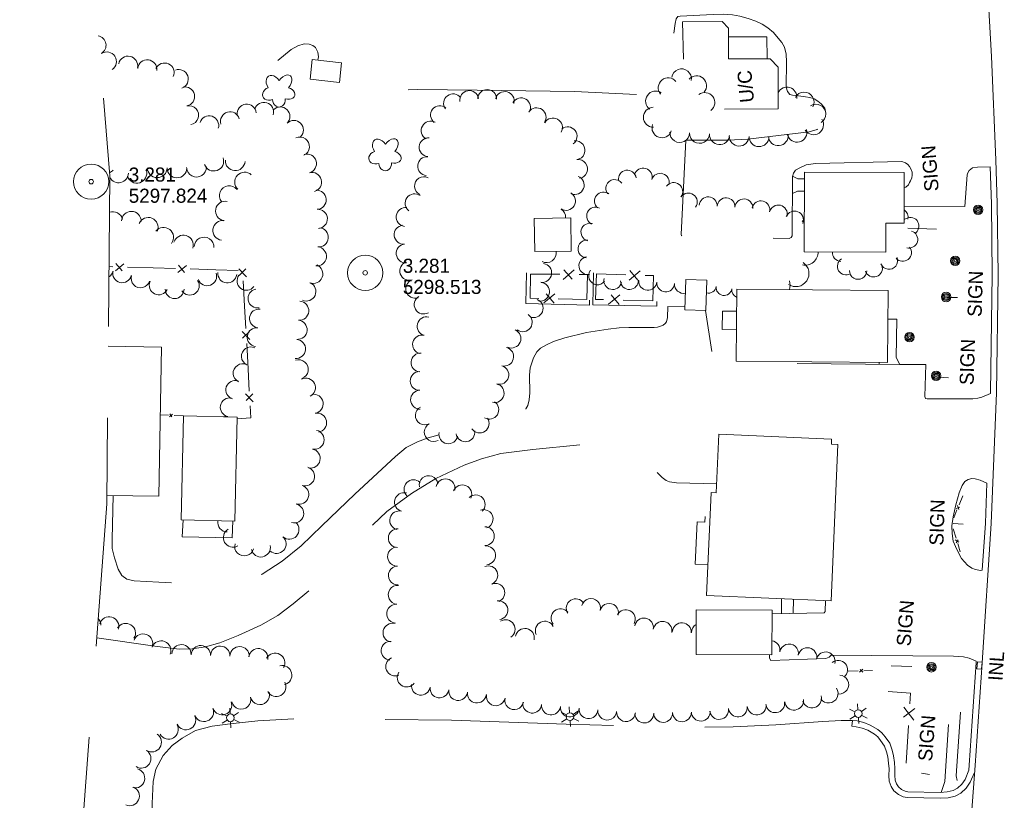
# Model space of a CAD drawing. Header units: feet. Extents: x 189694 to 191962, y 259943 to 261215.
# Tile 4 of 8: x 190610 to 191030, y 260196 to 260528. Entities that reach past the tile are written whole.
import ezdxf
from ezdxf.enums import TextEntityAlignment as Align

# ---------------------------------------------------------------- set-up
doc = ezdxf.new("R2010")
doc.units = ezdxf.units.FT
doc.header["$MEASUREMENT"] = 0
doc.linetypes.add('DGN Style 3', pattern=[136.13208, 97.2372, -38.89488])
doc.linetypes.add('DGN Style 5', pattern=[68.06604, 29.17116, -38.89488])
for name, color, linetype, lineweight in [('E_BLD_Name', 231, 'Continuous', 0), ('E_DWY', 3, 'DGN Style 3', 0), ('E_LAND_Vegetation', 20, 'Continuous', 0), ('E_MAP_Limits', 20, 'DGN Style 3', 0), ('E_MAP_PassPoints', 43, 'Continuous', 0), ('E_MISCPROP', 43, 'Continuous', 0), ('E_MISCPROP_HvyDash', 251, 'DGN Style 3', 13), ('E_MISCPROP_HvyLine', 251, 'Continuous', 13), ('E_MISCPROP_Railing', 43, 'Continuous', 0), ('E_PATH_Sidewalk', 3, 'DGN Style 5', 0), ('E_RDWY', 43, 'Continuous', 13)]:
    doc.layers.add(name, color=color, linetype=linetype, lineweight=lineweight)
doc.styles.add('Style-IGR_FONT_0', font='IGR_FONT_0.shx')

# ---------------------------------------------------------------- blocks, each defined once
blk = doc.blocks.new('PP_2')
at = {"layer": 'E_MAP_PassPoints', "color": 43, "linetype": 'Continuous', "lineweight": 0}
for radius in [7.5, 0.96]:
    blk.add_circle((0, 0), radius, dxfattribs=at)
blk = doc.blocks.new('UCB')
at = {"layer": 'E_BLD_Name', "color": 230, "linetype": 'Continuous', "lineweight": 0, "style": 'Style-IGR_FONT_0'}
blk.add_text('U/C', height=6, rotation=359.9999, dxfattribs=at).set_placement((-7.94, 0), align=Align.MIDDLE_LEFT)
blk = doc.blocks.new('INLT_5')
at = {"layer": 'E_MISCPROP_Railing', "color": 43, "linetype": 'Continuous', "lineweight": 0, "flags": 128}
blk.add_lwpolyline([(3, -2), (3, 0), (0, 0), (0, -2), (3, -2)], dxfattribs=at)
blk = doc.blocks.new('INL_5')
at = {"layer": 'E_MISCPROP_Railing', "color": 43, "linetype": 'Continuous', "lineweight": 0, "style": 'Style-IGR_FONT_0'}
blk.add_text('INL', height=6, rotation=0, dxfattribs=at).set_placement((-5.79, -2.75))
blk = doc.blocks.new('POLE')
at = {"layer": 'E_MISCPROP', "color": 1, "linetype": 'Continuous', "lineweight": 0}
for radius in [2.02, 1.51, 1.01, 0.504]:
    blk.add_circle((0.03, -0.08), radius, dxfattribs=at)
blk = doc.blocks.new('LTP')
at = {"layer": 'E_MISCPROP', "color": 1, "linetype": 'Continuous', "lineweight": 0}
for p, q in [((-1.61, 0.09), (-4.22, 0.17)), ((-0.78, 1.46), (-1.98, 3.76)), ((0.86, 1.37), (2.22, 3.6)), ((1.66, 0), (4.18, -0.06)), ((-0.86, -1.4), (-2.22, -3.59)), ((0.78, -1.44), (2.02, -3.62))]:
    blk.add_line(p, q, dxfattribs=at)
blk.add_arc((0.02, 0.01), 1.64, 0, 360, dxfattribs=at)
blk = doc.blocks.new('LTP_2')
at = {"layer": 'E_MISCPROP', "color": 1, "linetype": 'Continuous', "lineweight": 0}
for p, q in [((-1.61, 0.09), (-4.22, 0.17)), ((-0.78, 1.46), (-1.98, 3.76)), ((0.86, 1.37), (2.22, 3.6)), ((1.66, 0), (4.18, -0.06)), ((-0.86, -1.4), (-2.22, -3.59)), ((0.78, -1.44), (2.02, -3.62))]:
    blk.add_line(p, q, dxfattribs=at)
blk.add_arc((0.02, 0.01), 1.64, 0, 360, dxfattribs=at)
blk = doc.blocks.new('LTP_3')
at = {"layer": 'E_MISCPROP', "color": 1, "linetype": 'Continuous', "lineweight": 0}
for p, q in [((-1.61, 0.09), (-4.22, 0.17)), ((-0.78, 1.46), (-1.98, 3.76)), ((0.86, 1.37), (2.22, 3.6)), ((1.66, 0), (4.18, -0.06)), ((-0.86, -1.4), (-2.22, -3.59)), ((0.78, -1.44), (2.02, -3.62))]:
    blk.add_line(p, q, dxfattribs=at)
blk.add_arc((0.02, 0.01), 1.64, 0, 360, dxfattribs=at)
blk = doc.blocks.new('SIGN')
at = {"layer": 'E_MISCPROP', "color": 1, "linetype": 'Continuous', "lineweight": 0, "style": 'Style-IGR_FONT_0'}
blk.add_text('SIGN', height=6, rotation=0, dxfattribs=at).set_placement((0, 0), align=Align.MIDDLE_LEFT)
blk = doc.blocks.new('SIGN_2')
at = {"layer": 'E_MISCPROP', "color": 1, "linetype": 'Continuous', "lineweight": 0, "style": 'Style-IGR_FONT_0'}
blk.add_text('SIGN', height=6, rotation=0, dxfattribs=at).set_placement((0, 0), align=Align.MIDDLE_LEFT)
blk = doc.blocks.new('SIGN_3')
at = {"layer": 'E_MISCPROP', "color": 1, "linetype": 'Continuous', "lineweight": 0, "style": 'Style-IGR_FONT_0'}
blk.add_text('SIGN', height=6, rotation=0.0001, dxfattribs=at).set_placement((0, 0), align=Align.MIDDLE_LEFT)
blk = doc.blocks.new('SIGN_5')
at = {"layer": 'E_MISCPROP', "color": 1, "linetype": 'Continuous', "lineweight": 0, "style": 'Style-IGR_FONT_0'}
blk.add_text('SIGN', height=6, rotation=0, dxfattribs=at).set_placement((0, 0), align=Align.MIDDLE_LEFT)
blk = doc.blocks.new('TREE_1')
at = {"layer": 'E_LAND_Vegetation', "color": 94, "linetype": 'Continuous', "lineweight": 0}
for centre, major_axis, ratio in [((-1.07, 3.38), (0.91, -3.32), 0.782863), ((2.88, 1.66), (-3.52, -1.95), 0.691916), ((-3.74, -0.07), (3.29, -0.08), 0.832022), ((-1.48, -3.66), (1.2, 3.24), 0.716896), ((2.54, -2.64), (-3.34, 3.06), 0.560249)]:
    blk.add_ellipse(centre, major_axis=major_axis, ratio=ratio, start_param=1.570796, end_param=4.712389, dxfattribs=at)

msp = doc.modelspace()

# ---------------------------------------------------------------- linework, layer by layer
at = {"layer": 'E_DWY', "color": 2, "linetype": 'DGN Style 3', "lineweight": 0, "flags": 128}
for points in [[(190953.62, 260488.29), (190953.16, 260490.4), (190951.53, 260492.23), (190950.23, 260493.39), (190948.58, 260494.36), (190946.75, 260494.99), (190944.9, 260495.24), (190941.9, 260495.65), (190939.41, 260495.9), (190938.19, 260496.26), (190937.21, 260497.46), (190936.71, 260499.4), (190936.8, 260510.15), (190936.64, 260513.42), (190935.93, 260516.36), (190934.83, 260518.35), (190933.3, 260520.24), (190931.25, 260522.57), (190928.9, 260524.65), (190926.4, 260526.08), (190923.74, 260527.49), (190920.47, 260528.52), (190916.92, 260529.57), (190913.86, 260530.14), (190909.81, 260530.34), (190905.62, 260530.31), (190891.56, 260529.55), (190890.61, 260529.4), (190889.9, 260528.36), (190889.39, 260526.49), (190886.24, 260497.76), (190885.61, 260496.57), (190884.59, 260495.93), (190882.95, 260495.67), (190846.56, 260497.46), (190805.11, 260498.11), (190779.82, 260498.29), (190768.21, 260498.19), (190763.72, 260498.04), (190757.73, 260498.48), (190746.55, 260501.4)], [(190720.33, 260510.74), (190725.91, 260515.42), (190728.74, 260516.95), (190731.45, 260517.76), (190733.62, 260517.69), (190735.2, 260517.13), (190736.38, 260516.16), (190737.28, 260514.26), (190737.56, 260512.31), (190737.38, 260510.8)], [(190986.95, 260456.54), (190987.56, 260456.85), (190988.7, 260457.82), (190989.25, 260458.78), (190989.66, 260459.52), (190990.14, 260460.7), (190990.35, 260461.85), (190990.28, 260463.18), (190989.85, 260464.32), (190989.18, 260465.6), (190988.51, 260466.45), (190987.48, 260467.11), (190985.87, 260467.65), (190949.19, 260466.91), (190945.27, 260466.26), (190942.49, 260464.97), (190940.65, 260463.99), (190939.75, 260462.77), (190939.35, 260461.39), (190939.26, 260436.13), (190938.78, 260435.44), (190938.03, 260434.93), (190892.86, 260435.85), (190892.12, 260436.21), (190892.02, 260436.68), (190893.96, 260476.79), (190911.86, 260476.75), (190920.41, 260477.19), (190946.45, 260480.29), (190949.84, 260481.32), (190952.1, 260482.93), (190953.22, 260484.76), (190953.69, 260486.58), (190953.62, 260488.29)], [(191023.51, 260465.49), (191018.12, 260465.33), (191016.06, 260464.97), (191015.24, 260464.51), (191014.6, 260463.92), (191014.06, 260462.9), (191013.76, 260462.01), (191012.75, 260448.58), (190986.91, 260448.72)], [(190893.58, 260405.87), (190886.25, 260406.03), (190886.1, 260401.32), (190885.73, 260399.47), (190885.24, 260398.76), (190884.36, 260398.12), (190883.25, 260397.63), (190881.86, 260397.22), (190880.55, 260397.04), (190869.72, 260397.15), (190865.66, 260396.93), (190860.96, 260396.42), (190851.66, 260395.02), (190842.45, 260392.7), (190837.63, 260391.19), (190834.61, 260389.79), (190832.16, 260388.34), (190830.55, 260386.7), (190829.19, 260384.25), (190828.35, 260382.13), (190827.73, 260379.92), (190827.48, 260376.75), (190827.53, 260369.36), (190827.33, 260366.3), (190826.73, 260363.98), (190825.93, 260362.47), (190824.83, 260361.37), (190823.14, 260359.99), (190820.83, 260358.77), (190818.64, 260357.96), (190805.15, 260354.84), (190790.52, 260351.94), (190784.35, 260350.13), (190779.77, 260348.42), (190774.97, 260346.08), (190770.39, 260342.16), (190753.1, 260326.26), (190739, 260312.76), (190730.22, 260304.24), (190722.07, 260297.71), (190713.55, 260292.2), (190705.55, 260289.39), (190697.27, 260287.65), (190689.55, 260287.62), (190669.69, 260288.69), (190659.14, 260289.27), (190656.03, 260290.08), (190653.9, 260291.58), (190652.31, 260294.3), (190650.7, 260299.06), (190649.81, 260303.06), (190649.71, 260307.02), (190650.25, 260325.64)], [(191023.66, 260368.99), (191019.99, 260367.48), (191018.27, 260367.04), (191016.2, 260366.73), (190996.78, 260366.68), (190995.98, 260366.93), (190995.73, 260367.79), (190996.09, 260381.29), (190984.99, 260381.33), (190909.86, 260382.14), (190908.45, 260382.4), (190907.61, 260382.59), (190906.78, 260383.17), (190905.99, 260384.48), (190905.21, 260386.22), (190902.3, 260404.33)], [(190643.17, 260265.12), (190667.89, 260261.48), (190678.22, 260260.32), (190683.78, 260260.36), (190689.54, 260261.3), (190695.62, 260262.99), (190703.33, 260266.05), (190713.11, 260270.41), (190720.22, 260274.52), (190726.81, 260279.51), (190736.3, 260287.49), (190746.97, 260298.79), (190756.42, 260308.97), (190766.73, 260318.85), (190777.14, 260326.42), (190787.51, 260332.83), (190799.65, 260338.58), (190807.01, 260341.27), (190815.18, 260343.5), (190828.86, 260345.26), (190852.98, 260347.58), (190866.28, 260348.7), (190868.15, 260348.71), (190870.36, 260348.21), (190872.12, 260347.11), (190873.5, 260345.36), (190874.9, 260343.4), (190876.7, 260341.31), (190878.75, 260338.97), (190880.49, 260336.99), (190882.17, 260335.05), (190883.83, 260333.22), (190885.55, 260331.96), (190887.03, 260331.49), (190890.06, 260330.95), (190907.09, 260330.62)], [(191020.17, 260293.87), (191019.38, 260293.69), (191017.24, 260294.09), (191015.69, 260294.72), (191013.86, 260295.92), (191011.32, 260298.82), (191009.3, 260302.6), (191007.79, 260306.21), (191007.37, 260309.48), (191007.28, 260312.67), (191007.74, 260316.52), (191008.9, 260321.65), (191010.33, 260326.82), (191011.59, 260329.81), (191012.75, 260331.52), (191014.15, 260332.48), (191015.72, 260332.8), (191017.15, 260332.77), (191019.26, 260332.15), (191022.15, 260330.83)], [(190953.46, 260280.94), (190953.33, 260276.29), (190952.85, 260275.64), (190930.69, 260275.29)], [(190929.57, 260257.8), (190929.64, 260256.4), (190930.18, 260255.46), (190953.56, 260256.22), (190954.99, 260256.86), (190955.9, 260257.72), (191007.87, 260257.26), (191012.15, 260256.96), (191014.63, 260256.42), (191017.62, 260255.19)], [(190627.6, 260057.93), (190633.42, 260059.67), (190638.59, 260061.84), (190642.31, 260063.94), (190645.66, 260066.81), (190649.09, 260071.2), (190651.5, 260075.58), (190655.58, 260085.92), (190659.68, 260097.64), (190663.31, 260109.03), (190664.73, 260116.14), (190665.9, 260126.56), (190666.81, 260144.29), (190667.19, 260171.2), (190666.83, 260194.55), (190667.23, 260203.95), (190668.33, 260209.14), (190671.46, 260215.03), (190675.27, 260219.25), (190679.61, 260222.43), (190685.19, 260225.58), (190692.26, 260227.5), (190699.94, 260228.52), (190711.79, 260229.81), (190728.34, 260230.68), (190753.85, 260230.45), (190794.2, 260229.98), (190843.01, 260228.3), (190897.16, 260227.05), (190914.07, 260227.16), (190932.28, 260228.04), (190952.26, 260229.46), (190960.06, 260229.92), (190964.91, 260229.94)], [(190964.91, 260229.94), (190964.66, 260227.45), (190966.5, 260227.26), (190969.03, 260226.71), (190971.4, 260225.72), (190974.29, 260224.05), (190975.64, 260222.9), (190976.84, 260221.4), (190978.56, 260219.01), (190979.46, 260216.54), (190979.94, 260214.38), (190980.27, 260211.82), (190980.5, 260209.39), (190980.39, 260206.49), (190980.57, 260204.05), (190981.38, 260201.86), (190982.55, 260200.05), (190984.47, 260198.41), (190986.54, 260197.47), (190988.15, 260197.12), (191002.32, 260196.79), (191005.61, 260197.06), (191008.67, 260197.77), (191011.04, 260199.04), (191013.29, 260201.18), (191015.06, 260203.62), (191016.79, 260207.84)], [(190964.91, 260229.94), (190966.89, 260229.74), (190969.79, 260229.1), (190972.51, 260227.97), (190975.74, 260226.1), (190977.45, 260224.65), (190978.83, 260222.92), (190980.8, 260220.19), (190981.86, 260217.24), (190982.4, 260214.81), (190982.75, 260212.09), (190983.01, 260209.46), (190982.9, 260206.53), (190983.04, 260204.58), (190983.63, 260202.99), (190984.45, 260201.72), (190985.83, 260200.54), (190987.33, 260199.86), (190988.44, 260199.61), (191002.24, 260199.29), (191005.23, 260199.53), (191007.78, 260200.13), (191009.56, 260201.08), (191011.4, 260202.83), (191012.86, 260204.85), (191014.48, 260208.78)]]:
    msp.add_lwpolyline(points, dxfattribs=at)
at = {"layer": 'E_LAND_Vegetation', "color": 94, "linetype": 'Continuous', "lineweight": 0}
for centre, radius, start, end in [((190643.07, 260517.17), 4.08, 300.9124, 80.4263), ((190647.51, 260510.23), 4.08, 303.1511, 123.1511), ((190656.54, 260508.46), 4.08, 348.4851, 168.4851), ((190664.72, 260506.88), 4.08, 353.7398, 173.7398), ((190672.06, 260505.54), 4.08, 334.9947, 154.9947), ((190892.13, 260502.9), 4.23, 350.5637, 170.5637), ((190678.07, 260502.8), 4.08, 289.9989, 109.9989), ((190886.46, 260499.1), 4.23, 39.1961, 219.1961), ((190898.56, 260499.95), 4.23, 319.1723, 139.1723), ((190680.76, 260495.38), 4.08, 281.9474, 101.9474), ((190937.03, 260495.11), 4.23, 352.5787, 153.28), ((190794.87, 260492.48), 4.01, 36.9294, 216.9294), ((190801.78, 260493.87), 4.01, 9.3695, 189.3695), ((190809.39, 260494.32), 4.01, 358.2679, 178.2679), ((190816.9, 260493.43), 4.01, 345.4367, 165.4367), ((190823.83, 260490.79), 4.01, 329.3097, 149.3097), ((190881.07, 260493.43), 4.23, 55.1897, 235.1897), ((190902.06, 260492.79), 4.23, 307.1027, 127.1027), ((190944.34, 260492.99), 4.23, 331.8144, 151.8144), ((190682.45, 260487.39), 4.08, 281.9473, 101.9474), ((190707.02, 260488.02), 4.08, 6.4261, 186.4261), ((190714.34, 260488.82), 4.08, 342.8084, 162.8084), ((190721.34, 260486.88), 4.08, 314.9349, 134.9349), ((190789.32, 260487.45), 4.01, 51.628, 231.628), ((190830.47, 260486.54), 4.01, 325.2705, 145.2705), ((190880.14, 260486.54), 4.23, 90.7401, 270.7401), ((190949.32, 260487.86), 4.23, 301.4776, 121.4776), ((190691.04, 260483.08), 4.08, 342.4321, 162.4321), ((190699.97, 260484.78), 4.08, 16.193, 196.193), ((190837.42, 260482.21), 4.01, 330.284, 150.284), ((190727.11, 260481.1), 4.08, 314.9349, 134.9349), ((190785.33, 260480.89), 4.01, 61.4846, 241.4846), ((190843.65, 260478.46), 4.01, 307.2101, 127.2101), ((190883.79, 260482.06), 4.23, 161.3304, 341.3304), ((190948.35, 260483.35), 4.23, 213.2076, 33.2076), ((190729.67, 260474.05), 4.08, 295.1628, 115.1628), ((190784.45, 260473.79), 4.01, 85.6731, 265.6731), ((190891.36, 260480.02), 4.23, 177.7054, 357.7054), ((190899.81, 260479.68), 4.23, 177.7054, 357.7054), ((190908.31, 260479.1), 4.23, 176.0389, 356.0389), ((190916.68, 260478.52), 4.23, 178.3838, 358.3838), ((190925.13, 260478.28), 4.23, 178.3838, 358.3838), ((190933.33, 260478.71), 4.23, 185.5001, 5.5001), ((190941.29, 260480.19), 4.23, 195.1227, 15.1227), ((190847.03, 260472.48), 4.01, 277.8295, 97.8295), ((190732.63, 260466.81), 4.08, 285.8066, 105.8066), ((190783.82, 260465.77), 4.01, 85.2681, 265.2681), ((190685.66, 260465.29), 4.2, 182.3799, 2.3799), ((190693.03, 260467.88), 4.2, 199.3369, 19.3369), ((190702.13, 260468.01), 4.2, 175.8843, 355.8843), ((190848.12, 260464.53), 4.01, 277.8295, 97.8295), ((190647.06, 260466.83), 4.2, 292.8521, 318.0149), ((190652.5, 260462.88), 4.2, 208.2971, 358.7903), ((190660.29, 260462.71), 4.2, 196.813, 16.813), ((190668.94, 260465.05), 4.2, 179.5406, 359.5406), ((190677.35, 260464.98), 4.2, 179.5406, 359.5406), ((190706.13, 260458.97), 4.2, 47.0028, 227.0028), ((190734.85, 260458.95), 4.08, 285.8066, 105.8066), ((190782.51, 260457.22), 4.01, 63.3779, 243.3779), ((190846.68, 260457.68), 4.01, 248.1604, 68.1604), ((190869.08, 260460.21), 3.81, 8.873, 188.873), ((190875.8, 260461.1), 3.81, 343.2182, 163.2182), ((190883.1, 260458.89), 3.81, 343.2182, 163.2182), ((190699.6, 260453.23), 4.2, 37.7819, 217.7819), ((190863.68, 260456.21), 3.81, 36.9319, 216.9319), ((190888.82, 260454.94), 3.81, 322.9971, 142.9971), ((190736.8, 260451.45), 4.08, 273.4396, 93.4396), ((190778.48, 260449.95), 4.01, 53.8739, 233.8739), ((190842.97, 260450.94), 4.01, 238.725, 58.725), ((190858.88, 260450.93), 3.81, 51.4469, 231.4469), ((190895.05, 260450.48), 3.81, 324.5332, 144.5332), ((190903.48, 260448.88), 3.81, 356.7602, 176.7602), ((190697.99, 260446.64), 4.2, 79.4116, 259.4116), ((190911.09, 260448.46), 3.81, 356.7602, 176.7602), ((190918.69, 260447.98), 3.81, 356.386, 176.386), ((190925.94, 260447.17), 3.81, 346.3859, 166.3859), ((190933.35, 260445.38), 3.81, 346.3859, 166.3859), ((190650.08, 260442.17), 4.2, 13.8992, 109.7228), ((190657.91, 260442.29), 4.2, 358.3831, 178.3831), ((190737.29, 260443.31), 4.08, 273.4396, 93.4396), ((190774.68, 260444.11), 4.01, 82.8669, 262.8669), ((190838.8, 260444.08), 4.01, 354.3355, 58.725), ((190855.56, 260444.5), 3.81, 63.4971, 243.4971), ((190940.24, 260442.83), 3.81, 337.9509, 157.9509), ((190984.92, 260444), 3.69, 346.6457, 57.5457), ((190665.11, 260439.71), 4.2, 337.8205, 157.8205), ((190696.83, 260438.41), 4.2, 82.2111, 262.2111), ((190773.84, 260436.58), 4.01, 96.1259, 276.1259), ((190853.13, 260437.64), 3.81, 73.8862, 253.8862), ((190946.29, 260439.59), 3.81, 119.9173, 136.6886), ((190989.53, 260440.26), 3.69, 309.2002, 129.2002), ((190671.67, 260435.48), 4.2, 322.1447, 142.1447), ((190680.05, 260432.16), 4.2, 342.7198, 162.7198), ((190737.72, 260435.46), 4.08, 264.3144, 84.3144), ((190989.01, 260434.58), 3.69, 254.0519, 74.0519), ((190688.87, 260431.33), 4.2, 356.5291, 176.5291), ((190774.7, 260428.6), 4.01, 96.1259, 276.1259), ((190851.88, 260430.49), 3.81, 84.6213, 264.6213), ((190736.91, 260427.34), 4.08, 264.3144, 84.3144), ((190834.79, 260428.72), 4.01, 240.1393, 11.1506), ((190944.71, 260429.19), 5.59, 258.7338, 1.17), ((190960.08, 260428.91), 3.69, 174.2933, 267.5658), ((190986.31, 260428.93), 3.69, 219.7221, 39.7221), ((190735.35, 260419.93), 4.08, 248.9408, 68.9408), ((190776.2, 260421.18), 4.01, 108.5963, 288.5963), ((190832.85, 260420.31), 4.01, 261.4633, 81.4633), ((190852.28, 260423.4), 3.81, 99.4011, 279.4011), ((190940.8, 260420.07), 5.59, 235.6986, 55.6986), ((190962.19, 260423.15), 3.69, 120.6988, 300.6988), ((190973.95, 260422.28), 3.69, 199.1291, 19.1291), ((190980.48, 260425.53), 3.69, 201.4519, 21.4519), ((190646.22, 260422.04), 4.01, 302.7183, 346.4776), ((190654.01, 260420.16), 4.01, 166.4776, 346.4776), ((190661.85, 260418.01), 4.01, 162.9578, 342.9578), ((190690.21, 260418.89), 4.01, 200.0867, 20.0867), ((190698.78, 260420.05), 4.01, 173.988, 353.988), ((190706.93, 260416.93), 4.01, 142.7373, 322.7373), ((190856.39, 260419.09), 3.81, 142.1447, 322.1447), ((190967.33, 260421.28), 3.69, 179.5014, 359.5014), ((190669.57, 260415.02), 4.01, 154.3701, 334.3701), ((190682.8, 260414.91), 4.01, 213.9442, 33.9442), ((190732.4, 260412.44), 4.08, 245.6246, 65.6246), ((190778.75, 260413.57), 4.01, 108.5963, 288.5963), ((190831.9, 260412.28), 4.01, 263.2848, 83.2848), ((190862.85, 260417.07), 3.81, 166.7014, 346.7014), ((190869.97, 260417.08), 3.81, 181.8743, 1.8743), ((190877.78, 260416.74), 3.81, 175.1377, 355.1377), ((190885.38, 260416.09), 3.81, 175.1377, 355.1377), ((190892.98, 260415.44), 3.81, 175.1377, 282.6475), ((190932.79, 260415.08), 5.59, 340.3719, 19.5373), ((190676.33, 260413.42), 4.01, 180.7385, 0.7385), ((190711.61, 260409.44), 4.01, 100.9466, 280.9466), ((190903.59, 260415.04), 3.35, 255.4715, 351.767), ((190910.22, 260414.08), 3.35, 171.767, 351.767), ((190916.84, 260413.12), 3.35, 171.767, 248.4101), ((190729.36, 260404.25), 4.08, 265.1664, 85.1664), ((190782.37, 260406.85), 4.01, 119.9524, 299.9524), ((190829.19, 260405.31), 4.01, 247.4941, 67.4941), ((190712.26, 260400.96), 4.01, 82.9724, 262.9724), ((190824.54, 260399.31), 4.01, 234.6885, 54.6885), ((190728.67, 260396.12), 4.08, 265.1664, 85.1664), ((190783.61, 260397.66), 4.01, 76.0184, 256.0184), ((190711.28, 260393.01), 4.01, 82.9724, 262.9724), ((190819.75, 260392.38), 4.01, 246.894, 66.894), ((190727.98, 260387.99), 4.08, 265.1664, 85.1664), ((190781.67, 260389.88), 4.01, 76.0184, 256.0184), ((190708.8, 260384.85), 4.01, 64.0779, 244.0779), ((190781.02, 260382.19), 4.01, 85.3105, 265.3105), ((190816.66, 260384.7), 4.01, 255.182, 75.182), ((190705.27, 260377.64), 4.01, 63.7046, 243.7046), ((190729.17, 260379.29), 4.08, 289.7317, 109.7317), ((190780.65, 260374.38), 4.01, 91.4205, 271.4205), ((190814.61, 260376.94), 4.01, 255.182, 75.182), ((190702.17, 260370.56), 4.01, 71.8731, 251.8731), ((190732.22, 260371.48), 4.08, 296.8045, 116.8045), ((190812.6, 260369.15), 4.01, 255.8519, 75.8519), ((190780.84, 260366.36), 4.01, 91.4205, 271.4205), ((190699.79, 260363.14), 4.01, 78.7424, 258.7424), ((190735.51, 260364.64), 4.08, 280.2013, 100.2013), ((190810.33, 260362.13), 4.01, 238.0516, 58.0516), ((190736.96, 260356.61), 4.08, 280.2013, 100.2013), ((190782.84, 260359.71), 4.01, 118.1232, 298.1232), ((190698.22, 260355.28), 4.01, 78.7424, 104.5755), ((190806.22, 260356.26), 4.01, 214.3595, 34.3595), ((190735.92, 260349.35), 4.08, 258.1186, 78.1186), ((190786.63, 260352.63), 4.01, 118.1232, 298.1232), ((190792.89, 260351.65), 4.01, 169.1681, 349.1681), ((190800.13, 260352.53), 4.01, 189.6661, 9.6661), ((190734.24, 260341.36), 4.08, 258.1186, 78.1186), ((190731.84, 260333.76), 4.08, 252.3046, 72.3046), ((190778.05, 260328.32), 4.01, 45.6048, 225.6048), ((190784.5, 260330.05), 4.01, 10.2742, 190.2742), ((190791.68, 260328.7), 4.01, 348.9659, 168.9659), ((190729.36, 260325.99), 4.08, 252.3046, 72.3046), ((190798.82, 260326.1), 4.01, 336.9664, 156.9664), ((190773.97, 260322.81), 4.01, 75.2757, 255.2757), ((190804.52, 260321.87), 4.01, 313.4725, 133.4725), ((190727.21, 260318.02), 4.08, 255.1451, 75.1451), ((190771.94, 260315.05), 4.01, 75.2757, 255.2757), ((190807.91, 260315.62), 4.01, 290.1264, 110.1264), ((190698.81, 260314.2), 4.08, 169.5023, 269.5561), ((190701.17, 260307.72), 4.08, 120.0962, 300.0962), ((190725.2, 260311.1), 4.08, 228.1112, 48.1112), ((190771.35, 260307.46), 4.01, 87.2938, 267.2938), ((190808.42, 260308.35), 4.01, 269.9771, 89.9771), ((190719.75, 260305.03), 4.08, 228.1112, 48.1112), ((190705.99, 260303.99), 4.08, 164.9483, 344.9483), ((190713.04, 260303.54), 4.08, 191.5949, 11.5949), ((190771.02, 260299.62), 4.01, 92.4245, 272.4245), ((190808.93, 260300.17), 4.01, 275.505, 95.505), ((190771.36, 260291.6), 4.01, 92.4245, 272.4245), ((190809.89, 260291.68), 4.01, 291.7997, 111.7997), ((190771.3, 260283.36), 4.01, 85.3149, 265.3149), ((190812.87, 260284.24), 4.01, 291.7997, 111.7997), ((190814.21, 260276.82), 4.01, 277.8916, 97.8916), ((190847.09, 260277.65), 4.01, 32.0657, 212.0657), ((190853.58, 260277.77), 4.01, 345.1787, 165.1787), ((190770.65, 260275.37), 4.01, 85.3149, 265.3149), ((190840.57, 260273.4), 4.01, 39.1963, 219.1963), ((190861.34, 260275.73), 4.01, 345.1787, 165.1787), ((190868.42, 260273.04), 4.01, 332.86, 152.86), ((190640.85, 260270.47), 4.12, 359.7928, 44.5617), ((190648.48, 260269.92), 4.12, 343.9129, 163.9129), ((190817.29, 260268.74), 4.01, 303.2623, 123.2623), ((190876.17, 260269.46), 4.01, 349.9301, 169.9301), ((190655.57, 260267.08), 4.12, 327.6954, 147.6954), ((190769.08, 260267.24), 4.01, 77.0721, 257.0721), ((190825.45, 260265.04), 4.01, 349.0459, 169.0459), ((190833.92, 260268.16), 4.01, 25.2982, 205.2982), ((190884.07, 260268.06), 4.01, 349.9301, 169.9301), ((190892.28, 260267.48), 4.01, 356.1972, 176.1972), ((190900.38, 260267.24), 4.01, 119.4331, 178.6607), ((190662.93, 260262.62), 4.12, 338.9409, 158.9409), ((190670.62, 260259.66), 4.12, 338.9409, 158.9409), ((190679.24, 260258.08), 4.12, 357.3724, 177.3724), ((190687.48, 260257.7), 4.12, 357.3724, 177.3724), ((190695.76, 260257.42), 4.12, 358.7942, 178.7942), ((190704.01, 260257.24), 4.12, 358.7942, 178.7942), ((190711.96, 260256.4), 4.12, 351.6556, 171.6556), ((190768.3, 260259.56), 4.01, 85.8843, 265.8843), ((190930.03, 260259.86), 4.01, 349.6346, 81.3479), ((190937.92, 260258.42), 4.01, 349.6346, 169.6346), ((190945.73, 260256.84), 4.01, 347.8911, 167.8911), ((190719.13, 260254.42), 4.12, 331.065, 151.065), ((190770.24, 260252.86), 4.01, 112.9745, 292.9745), ((190953.49, 260255.07), 4.01, 345.934, 165.934), ((190722.16, 260249.18), 4.12, 283.6284, 103.6284), ((190958.87, 260251.47), 4.01, 309.9359, 129.9359), ((190775.12, 260248.18), 4.01, 144.5167, 324.5167), ((190959.29, 260245.18), 4.01, 267.0771, 87.0771), ((190719.59, 260244.2), 4.12, 208.3986, 28.3986), ((190781.18, 260244.7), 4.01, 171.7467, 351.7467), ((190789.11, 260243.54), 4.01, 171.7467, 351.7467), ((190954.79, 260241.38), 4.01, 214.2129, 34.2129), ((190704.66, 260238.8), 4.12, 193.8681, 13.8681), ((190712.67, 260240.77), 4.12, 193.8681, 13.8681), ((190797.04, 260242.43), 4.01, 172.3397, 352.3397), ((190804.99, 260241.36), 4.01, 172.3397, 352.3397), ((190813.07, 260240.19), 4.01, 168.0865, 348.0865), ((190820.92, 260238.54), 4.01, 168.0865, 348.0865), ((190947.69, 260239.28), 4.01, 195.8069, 15.8069), ((190688.82, 260233.56), 4.12, 200.4378, 20.4378), ((190696.54, 260236.43), 4.12, 200.4378, 20.4378), ((190828.6, 260237.08), 4.01, 174.0849, 354.0849), ((190836.58, 260236.25), 4.01, 174.0849, 354.0849), ((190844.54, 260235.47), 4.01, 174.792, 354.792), ((190852.54, 260234.74), 4.01, 174.792, 354.792), ((190908.15, 260234.38), 4.01, 187.5735, 7.5735), ((190916.15, 260235.43), 4.01, 186.1206, 6.1206), ((190924.13, 260236.29), 4.01, 186.1206, 6.1206), ((190932.03, 260237.24), 4.01, 188.1055, 8.1055), ((190940.04, 260238.34), 4.01, 186.4135, 6.4135), ((190681.19, 260230.03), 4.12, 204.903, 24.903), ((190860.5, 260234.06), 4.01, 175.749, 355.749), ((190868.5, 260233.47), 4.01, 175.749, 355.749), ((190876.31, 260232.88), 4.01, 181.7272, 1.7272), ((190884.32, 260233.12), 4.01, 181.7272, 1.7272), ((190892.33, 260233.37), 4.01, 182.0994, 2.0994), ((190900.35, 260233.66), 4.01, 182.0994, 2.0994), ((190673.78, 260226.08), 4.12, 209.5362, 29.5362), ((190666.63, 260220.66), 4.12, 237.0695, 57.0695), ((190662.15, 260213.74), 4.12, 237.0695, 57.0695), ((190659.5, 260205.33), 4.12, 255.8503, 75.8503), ((190657.22, 260197.77), 4.12, 246.2545, 66.2545)]:
    msp.add_arc(centre, radius, start, end, dxfattribs=at)
at = {"layer": 'E_MAP_Limits', "color": 3, "linetype": 'DGN Style 3', "lineweight": 0, "flags": 128}
msp.add_lwpolyline([(190622.5, 259990.05), (190647.44, 260322.02), (190648.81, 260461.58), (190610.39, 260914.49)], dxfattribs=at)
at = {"layer": 'E_MISCPROP', "color": 1, "linetype": 'Continuous', "lineweight": 0}
for p, q in [((191000.65, 260438.99), (190988.49, 260439.34)), ((191005.09, 260409.93), (191009.67, 260409.87)), ((191001.75, 260375.99), (191005.85, 260375.66)), ((191007.76, 260313.68), (191012, 260313.36)), ((190981.35, 260253.19), (190990.24, 260252.81)), ((190994.24, 260207.52), (190997.64, 260206.98))]:
    msp.add_line(p, q, dxfattribs=at)
at = {"layer": 'E_MISCPROP_HvyDash', "color": 230, "linetype": 'DGN Style 3', "lineweight": 13, "flags": 128}
msp.add_lwpolyline([(190892.51, 260527.16), (190909.39, 260527.3), (190912.14, 260524.48), (190912.14, 260511.34), (190929.85, 260511.45), (190933.29, 260507.8), (190933.23, 260490.08), (190907.14, 260489.89), (190907.11, 260511.46), (190892.94, 260511.31)], close=True, dxfattribs=at)
for points in [[(190915.48, 260396.35), (190909.42, 260396.3), (190909.55, 260403.98), (190915.55, 260403.98)], [(190680.05, 260315.29), (190679.61, 260307.99), (190700.88, 260307.55), (190701.16, 260314.79)]]:
    msp.add_lwpolyline(points, dxfattribs=at)
at = {"layer": 'E_MISCPROP_HvyLine', "color": 230, "linetype": 'Continuous', "lineweight": 13, "flags": 128}
for points in [[(190734.02, 260502.69), (190746.55, 260501.35), (190746.55, 260501.35), (190747.44, 260509.72), (190747.44, 260509.72), (190747.44, 260509.72), (190734.92, 260511.06), (190734.92, 260511.06)], [(190944.47, 260463.21), (190944.47, 260463.21), (190986.97, 260463.04), (190986.97, 260463.04), (190986.88, 260441.43), (190979.16, 260441.46), (190979.16, 260441.46), (190979.16, 260441.46), (190979.11, 260429.19), (190979.11, 260429.19), (190944.33, 260429.33), (190944.33, 260429.33)], [(190845.05, 260443.72), (190845.05, 260443.72), (190829.45, 260443.52), (190829.63, 260429.38), (190829.63, 260429.38), (190845.22, 260429.58), (190845.05, 260443.72)], [(190893.54, 260404.67), (190893.54, 260404.67), (190894.04, 260417.58), (190902.96, 260417.23), (190902.96, 260417.23), (190902.46, 260404.33), (190902.46, 260404.33), (190902.46, 260404.33)], [(190915.64, 260413.41), (190980.11, 260412.8), (190979.82, 260382.18), (190979.82, 260382.18), (190979.82, 260382.18), (190915.35, 260382.79), (190915.35, 260382.79)], [(190680.11, 260359.56), (190679.07, 260315.31), (190679.07, 260315.31), (190701.98, 260314.77), (190703.02, 260359.02), (190703.02, 260359.02), (190703.02, 260359.02)], [(190955.8, 260280.83), (190955.8, 260280.83), (190958.68, 260347.34), (190955.94, 260347.46), (190955.94, 260347.46), (190956.03, 260349.63), (190956.03, 260349.63), (190956.03, 260349.63), (190908, 260351.72), (190906.92, 260326.76), (190906.92, 260326.76), (190906.92, 260326.76), (190904.74, 260326.86), (190904.74, 260326.86), (190902.84, 260283.13), (190955.8, 260280.83)], [(190898.44, 260276.98), (190898.44, 260276.98), (190930.7, 260276.82), (190930.7, 260276.82), (190930.6, 260257.79), (190930.6, 260257.79), (190898.34, 260257.95), (190898.44, 260276.98)]]:
    msp.add_lwpolyline(points, close=True, dxfattribs=at)
msp.add_lwpolyline([(190647.48, 260325.69), (190669.62, 260325.29), (190669.62, 260325.29), (190669.62, 260325.29), (190670.76, 260388.79), (190670.76, 260388.79), (190648.1, 260389.2)], dxfattribs=at)
at = {"layer": 'E_MISCPROP_Railing', "color": 43, "linetype": 'Continuous', "lineweight": 0}
for p, q in [((190651.11, 260421.25), (190654.75, 260424.25)), ((190651.36, 260424.35), (190653.95, 260421.24)), ((190677.77, 260420.48), (190681.42, 260423.48)), ((190678.03, 260423.57), (190680.61, 260420.46)), ((190703.62, 260422.08), (190706.91, 260418.7)), ((190706.72, 260422.09), (190703.84, 260419.25)), ((190841.82, 260417.54), (190846.5, 260421.57)), ((190842.05, 260421.6), (190845.53, 260417.6)), ((190869.8, 260417.29), (190874.59, 260421.21)), ((190870.14, 260421.34), (190873.53, 260417.26)), ((190838.17, 260411.47), (190833.48, 260407.55)), ((190837.88, 260407.46), (190834.5, 260411.46)), ((190865.9, 260410.99), (190861.08, 260406.98)), ((190865.59, 260406.88), (190862.12, 260410.99)), ((190705.07, 260395.45), (190708.36, 260392.06)), ((190708.18, 260395.45), (190705.29, 260392.61)), ((190706.53, 260368.81), (190709.82, 260365.42)), ((190709.63, 260368.81), (190706.75, 260365.97)), ((190674.16, 260359.15), (190675.51, 260360.25)), ((190674.26, 260360.3), (190675.21, 260359.14)), ((191009.1, 260320.16), (191010.56, 260320.65)), ((191010.16, 260319.65), (191009.6, 260321.35)), ((191010.19, 260305.76), (191008.66, 260306.71)), ((191009.04, 260305.48), (191009.85, 260306.79)), ((190969.29, 260251.69), (190967.93, 260250.43)), ((190969.26, 260250.47), (190968.18, 260251.63)), ((190991.39, 260235.04), (190986.65, 260231.36)), ((190986.81, 260235.56), (190991.08, 260230.01))]:
    msp.add_line(p, q, dxfattribs=at)
at = {"layer": 'E_MISCPROP_Railing', "color": 43, "linetype": 'Continuous', "lineweight": 0, "flags": 128}
for points in [[(190648.43, 260423), (190650.04, 260422.95)], [(190656.35, 260422.77), (190667.18, 260422.45)], [(190667.18, 260422.45), (190676.71, 260422.17)], [(190683.01, 260421.99), (190693.85, 260421.67)], [(190693.85, 260421.67), (190703.38, 260421.4)], [(190831.41, 260409.45), (190827.66, 260409.53), (190827.9, 260419.79)], [(190827.9, 260419.79), (190840.38, 260419.73)], [(190848.62, 260419.68), (190852.17, 260419.66), (190851.89, 260409.03)], [(190858.96, 260408.94), (190855.45, 260409.01), (190855.93, 260419.88)], [(190855.93, 260419.88), (190868.41, 260419.51)], [(190876.67, 260419.27), (190880.18, 260419.17), (190879.97, 260408.47)], [(190705.56, 260416.99), (190706.15, 260406.17)], [(190851.89, 260409.03), (190839.56, 260409.29)], [(190879.97, 260408.47), (190867.32, 260408.75)], [(190706.15, 260406.17), (190706.67, 260396.65)], [(190707.02, 260390.35), (190707.61, 260379.53)], [(190707.61, 260379.53), (190708.13, 260370.01)], [(190708.47, 260363.71), (190708.75, 260358.64), (190703, 260358.27)], [(190670.24, 260359.9), (190673.77, 260359.78)], [(190676.1, 260359.7), (190680.11, 260359.56)], [(191010.35, 260321.71), (191011.96, 260325.5)], [(191008, 260316.17), (191009.41, 260319.51)], [(191009, 260307.47), (191007.79, 260311.41)], [(191010.77, 260301.71), (191009.71, 260305.17)], [(190967.27, 260250.98), (190963.02, 260250.86)], [(190973.48, 260251.15), (190969.74, 260251.04)], [(190980.07, 260242.31), (190989.66, 260241.57), (190989.38, 260237.05)], [(190988.81, 260227.73), (190987.82, 260211.69)]]:
    msp.add_lwpolyline(points, dxfattribs=at)
at = {"layer": 'E_PATH_Sidewalk', "color": 2, "linetype": 'DGN Style 5', "lineweight": 0, "flags": 128}
for points in [[(190912.14, 260520.76), (190928.49, 260520.81), (190928.57, 260511.44)], [(190944.46, 260460.33), (190941.62, 260460.33), (190939.39, 260461.54)], [(190944.44, 260455.07), (190941.54, 260455.09), (190939.32, 260454.05)], [(190985.04, 260381.33), (190983.51, 260384.27), (190983.75, 260400.63), (190980, 260400.71)], [(190976.3, 260381.42), (190976.33, 260382.21)], [(190903.41, 260296.28), (190897.94, 260296.43), (190898.75, 260314.38), (190902.1, 260314.26), (190902.79, 260330.7)], [(190934.72, 260281.75), (190934.67, 260275.35)], [(190939.76, 260281.53), (190939.66, 260275.43)], [(191002.71, 260199.33), (191004.16, 260203.92), (191007.1, 260247.99), (191011.92, 260247.73), (191009.08, 260206.42), (191010.03, 260201.53)]]:
    msp.add_lwpolyline(points, dxfattribs=at)
for points in [[(190825.82, 260407.34), (190852.94, 260406.66), (190853.27, 260420.08), (190826.15, 260420.76)], [(190854.42, 260406.68), (190881.65, 260406.17), (190881.91, 260419.79), (190854.68, 260420.31)]]:
    msp.add_lwpolyline(points, close=True, dxfattribs=at)
at = {"layer": 'E_RDWY', "color": 30, "linetype": 'Continuous', "lineweight": 13, "flags": 128}
for points in [[(191000.51, 259997.45), (191005.5, 260054.28), (191009.21, 260104.85), (191011.07, 260129.42), (191017.13, 260210.75), (191020.07, 260254.4), (191023.99, 260313.76), (191026.17, 260369.37), (191026.88, 260419.56), (191026.54, 260449.78), (191025.92, 260468.49), (191024.09, 260512.35), (191022.08, 260547.62), (191020.07, 260574.87), (191017.66, 260603.06), (191013.81, 260646.61), (191010.88, 260681.49), (191008.13, 260711.47), (191004.8, 260750.53), (191001.6, 260786.39), (190997.57, 260832.31), (190994.02, 260872.79), (190990.09, 260918.12), (190986.6, 260957.43)], [(191023.66, 260368.99), (191023.67, 260369.43), (191024.38, 260419.56), (191024.04, 260449.73), (191023.51, 260465.49)], [(191020.17, 260293.87), (191021.49, 260313.89), (191022.15, 260330.83)], [(191014.48, 260208.78), (191014.64, 260210.93), (191017.58, 260254.56), (191017.62, 260255.19)]]:
    msp.add_lwpolyline(points, dxfattribs=at)

# ---------------------------------------------------------------- block references
at = {"layer": 'E_BLD_Name', "color": 230, "linetype": 'Continuous', "lineweight": 0, "xscale": 0.9999996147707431, "yscale": 0.9999996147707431, "zscale": 0.9999996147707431, "rotation": 95.09923253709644}
msp.add_blockref('UCB', (190919.35, 260500.67), dxfattribs=at)
at = {"layer": 'E_LAND_Vegetation', "color": 94, "linetype": 'Continuous', "lineweight": 0, "xscale": 1.000001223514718, "yscale": 1.000001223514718, "zscale": 1.000001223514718, "rotation": 94.46334786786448}
for p in [(190720.38, 260497.91), (190765.64, 260470.79)]:
    msp.add_blockref('TREE_1', p, dxfattribs=at)
at = {"layer": 'E_MAP_PassPoints', "color": 43, "linetype": 'Continuous', "lineweight": 0, "xscale": 1.000000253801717, "yscale": 1.000000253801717, "zscale": 1.000000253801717, "rotation": 0.04082111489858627}
for p in [(190640.81, 260459.14), (190757.49, 260420.34)]:
    msp.add_blockref('PP_2', p, dxfattribs=at)
at = {"layer": 'E_MISCPROP', "color": 1, "linetype": 'Continuous', "lineweight": 0}
for name, p, xscale, yscale, zscale, rotation in [('SIGN_5', (190998.67, 260454.99), 1.000001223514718, 1.000001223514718, 1.000001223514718, 94.46334786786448), ('POLE', (191018.32, 260447.15), 0.9999996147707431, 0.9999996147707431, 0.9999996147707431, 95.09923253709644), ('POLE', (191008.58, 260425.45), 0.9999996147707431, 0.9999996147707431, 0.9999996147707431, 95.09923253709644), ('SIGN_3', (191016.86, 260401.63), 1.00000231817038, 1.00000231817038, 1.00000231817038, 88.18703043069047), ('POLE', (191004.69, 260410.04), 0.9999996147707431, 0.9999996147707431, 0.9999996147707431, 95.09923253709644), ('POLE', (190989.13, 260392.93), 0.9999996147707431, 0.9999996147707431, 0.9999996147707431, 95.09923253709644), ('SIGN_3', (191013.48, 260372.62), 1.00000231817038, 1.00000231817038, 1.00000231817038, 88.18703043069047), ('POLE', (191000.44, 260376.52), 0.9999996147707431, 0.9999996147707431, 0.9999996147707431, 95.09923253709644), ('SIGN_3', (191000.6, 260304.35), 1.00000231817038, 1.00000231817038, 1.00000231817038, 88.18703043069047), ('SIGN_2', (190986.64, 260261.54), 1.000001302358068, 1.000001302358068, 1.000001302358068, 85.59873677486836), ('POLE', (190998.45, 260252.51), 0.9999996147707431, 0.9999996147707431, 0.9999996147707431, 95.09923253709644), ('LTP_3', (190700.1, 260231.02), 0.9999996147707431, 0.9999996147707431, 0.9999996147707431, 95.09923253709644), ('LTP_2', (190844.64, 260231.52), 0.9999996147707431, 0.9999996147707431, 0.9999996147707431, 95.09923253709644), ('LTP', (190967.38, 260232.82), 0.9999996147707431, 0.9999996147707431, 0.9999996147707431, 95.09923253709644), ('SIGN', (190995.79, 260212.61), 1.000001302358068, 1.000001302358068, 1.000001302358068, 85.59873677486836)]:
    msp.add_blockref(name, p, dxfattribs=dict(at, xscale=xscale, yscale=yscale, zscale=zscale, rotation=rotation))
at = {"layer": 'E_MISCPROP_Railing', "color": 43, "linetype": 'Continuous', "lineweight": 0, "xscale": 1.000002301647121, "yscale": 1.000002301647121, "zscale": 1.000002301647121}
for name, p, rotation in [('INL_5', (191026.36, 260252.58), 86.146578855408), ('INLT_5', (191020.09, 260254.68), 266.146578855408)]:
    msp.add_blockref(name, p, dxfattribs=dict(at, rotation=rotation))

# ---------------------------------------------------------------- texts
at = {"layer": 'E_MAP_PassPoints', "color": 43, "linetype": 'Continuous', "lineweight": 0, "style": 'Style-IGR_FONT_0'}
for s, p in [('3.281', (190656.81, 260459.15)), ('5297.824', (190656.81, 260450.15)), ('3.281', (190773.49, 260420.35)), ('5298.513', (190773.49, 260411.35))]:
    msp.add_text(s, height=6, rotation=0.0407, dxfattribs=at).set_placement(p)

doc.saveas('drawing.dxf')
